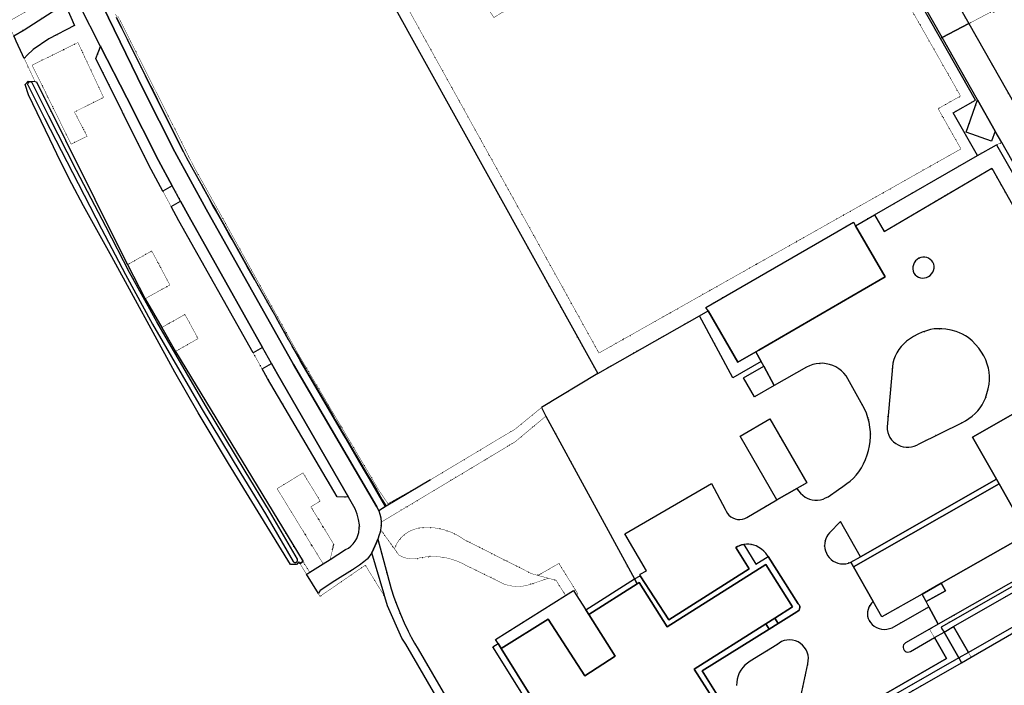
# Model space of a CAD drawing. Header units: millimetres. Extents: x 0 to 1134213, y -536989 to 313336.
# Tile 51 of 86: x 600694 to 779479, y -472107 to -351230. Entities that reach past the tile are written whole.
import ezdxf

# ---------------------------------------------------------------- set-up
doc = ezdxf.new("R2010")
doc.units = ezdxf.units.MM
doc.linetypes.add('DOT', pattern=[6.35, 0, -6.35])
for name, color, linetype in [('ondersteunendwaterdeel_oever_slootkant', 7, 'Continuous'), ('panden', 7, 'Continuous'), ('terreindeelbegroeid', 7, 'DOT'), ('terreindeelonbegroeid', 7, 'DOT'), ('waterdeel', 4, 'Continuous'), ('wegdeel_opstelplaats', 7, 'Continuous'), ('wegdeel_rijbaan', 7, 'Continuous'), ('wegdeel_voetpad', 7, 'Continuous')]:
    doc.layers.add(name, color=color, linetype=linetype)
doc.layers.add('scheiding_doorgang', color=7, linetype='Continuous', true_color=0x8a193f)
doc.layers.add('scheiding_hek', color=7, linetype='Continuous', true_color=0x8a193f)

msp = doc.modelspace()

# ---------------------------------------------------------------- linework, layer by layer
at = {"layer": 'ondersteunendwaterdeel_oever_slootkant'}
for points in [[(620298.7, -395711.6, 0), (623455.7, -401906.6, 0), (626488.7, -407143.6, 0), (628998.7, -411466.6, 0), (652146.7, -449648.6, 0), (651575.7, -449997.6, 0), (651381.7, -449680.6, 0), (650974.7, -450139.6, 0), (649874.7, -450156.6, 0), (638622.7, -431843.6, 0), (633082.7, -422636.6, 0), (628840.7, -415231.6, 0), (617421.7, -394315.6, 0), (612284.7, -385038.6, 0), (610171.6, -381028.1, 0), (608124.1, -376983.8, 0), (606142.7, -372906.6, 0), (602267.7, -364848.6, 0), (601668.7, -363021.6, 0), (602257.7, -362371.6, 0), (603485.7, -362475.6, 0), (603726.7, -362530.6, 0), (619627.7, -394394.6, 0)], [(602932.7, -362687.6, 0), (602906.6, -362658.6, 0), (602878.1, -362632, 0), (602847.3, -362607.9, 0), (602814.6, -362586.7, 0), (602780.2, -362568.3, 0), (602744.2, -362553.1, 0), (602707.1, -362541, 0), (602669.1, -362532.2, 0), (602630.5, -362526.7, 0), (602591.5, -362524.7, 0), (602552.5, -362526, 0), (602513.7, -362530.7, 0), (602475.6, -362538.8, 0), (602438.2, -362550.2, 0), (602402, -362564.8, 0), (602367.2, -362582.5, 0), (602334.1, -362603.1, 0), (602302.9, -362626.6, 0), (602273.9, -362652.7, 0), (602247.3, -362681.2, 0), (602223.2, -362711.9, 0), (602201.9, -362744.6, 0), (602183.5, -362779, 0), (602168.2, -362814.9, 0), (602156.1, -362852, 0), (602147.3, -362890.1, 0), (602141.8, -362928.7, 0), (602139.7, -362967.7, 0), (602141, -363006.7, 0), (602145.7, -363045.4, 0), (602153.7, -363083.6, 0), (605226.7, -369123.6, 0), (610257.7, -378999.6, 0), (615578.7, -389216.6, 0), (619876.7, -397524.6, 0), (624824.7, -406520.6, 0), (633653.7, -421735.6, 0), (640874.7, -433641.6, 0), (645308.7, -440957.6, 0), (650364.7, -449627.6, 0), (650389.5, -449657.1, 0), (650416.7, -449684.4, 0), (650446.2, -449709.1, 0), (650477.8, -449731.2, 0), (650511.2, -449750.5, 0), (650546.1, -449766.7, 0), (650582.3, -449779.8, 0), (650619.5, -449789.7, 0), (650657.5, -449796.4, 0), (650695.9, -449799.6, 0), (650734.4, -449799.5, 0), (650772.8, -449796.1, 0), (650810.7, -449789.2, 0), (650847.9, -449779.1, 0), (650884, -449765.8, 0), (650918.9, -449749.4, 0), (650952.1, -449730, 0), (650983.6, -449707.7, 0), (651013, -449682.8, 0), (651040.1, -449655.4, 0), (651064.6, -449625.7, 0), (651086.5, -449594, 0), (651105.6, -449560.5, 0), (651121.6, -449525.5, 0), (651134.5, -449489.2, 0), (651144.2, -449451.9, 0), (651150.6, -449413.9, 0), (651153.7, -449375.5, 0), (651153.3, -449337, 0), (651149.6, -449298.7, 0), (651142.6, -449260.8, 0), (651132.3, -449223.7, 0), (651118.7, -449187.6, 0), (646059.7, -440511.6, 0), (641621.7, -433188.6, 0), (634404.7, -421290.6, 0), (625584.7, -406090.6, 0), (620646.7, -397113.6, 0), (616354.7, -388813.6, 0), (611034.7, -378599.6, 0), (606004.7, -368727.6, 0)]]:
    msp.add_polyline3d(points, close=True, dxfattribs=at)
at = {"layer": 'panden'}
for points in [[(752483.7, -388640.6, 0), (757865.7, -397950.6, 0), (753685.7, -400368.6, 0), (734885.7, -411239.6, 0), (734391.7, -411524.6, 0), (731070.7, -413445.6, 0), (725684.7, -404129.6, 0), (725312.7, -403485.6, 0), (729127.7, -401279.6, 0), (747927.7, -390407.6, 0), (752107.7, -387990.6, 0)], [(741835.7, -436339.6, 0), (738180.7, -438448.6, 0), (731488.7, -426845.6, 0), (736915.7, -423714.6, 0), (743607.7, -435317.6, 0)], [(767990.7, -453571.6, 0), (764551.7, -455526.6, 0), (757254.7, -459674.6, 0), (755662.7, -456873.6, 0), (752088.7, -450584.6, 0), (778544.7, -435544.6, 0), (783710.7, -444634.6, 0)], [(737828.7, -459898.6, 0), (736181.7, -460943.6, 0), (723176.7, -469189.6, 0), (726463.7, -474375.6, 0), (727239.7, -475599.6, 0), (729675.7, -479441.6, 0), (720879.7, -485019.6, 0), (720509.7, -485253.6, 0), (714010.7, -475002.6, 0), (709393.7, -477929.6, 0), (708965.7, -477253.6, 0), (707529.7, -478164.6, 0), (707958.7, -478839.6, 0), (699739.7, -484051.6, 0), (688131.7, -465440.6, 0), (696628.7, -460076.6, 0), (703299.7, -470399.6, 0), (708831.7, -466832.6, 0), (704008.7, -459224.6, 0), (712800.7, -453649.6, 0), (713175.7, -453411.6, 0), (718289.7, -461479.6, 0), (736149.7, -450153.6, 0), (741037.7, -457864.6, 0)]]:
    msp.add_polyline3d(points, close=True, dxfattribs=at)
at = {"layer": 'scheiding_doorgang'}
for p, q in [((768164.7, -461835.6), (768530.7, -462446.6)), ((768530.7, -462446.6), (771213.7, -467120.6))]:
    msp.add_line(p, q, dxfattribs=at)
msp.add_polyline3d([(771213.7, -467120.6, 0), (771716.8, -467997.1, 0), (771721.7, -468005.6, 0)], dxfattribs=at)
at = {"layer": 'scheiding_hek'}
for p, q in [((767886.7, -354638.6), (745032.7, -314465.6)), ((662575.7, -337769.6), (705643.7, -415469.6)), ((620647.7, -355671.6), (624473.7, -363313.6)), ((626222.7, -366807.6), (630123.7, -374598.6)), ((774591.7, -375915.6), (778036.7, -373932.6)), ((755932.7, -386655.6), (774591.7, -375915.6)), ((634071.7, -381834.6), (635778.7, -384883.6)), ((636315.7, -385844.6), (640524.7, -393364.6)), ((752483.7, -388640.6), (755932.7, -386655.6)), ((642370.7, -396662.6), (646650.7, -404310.6)), ((647187.7, -405269.6), (649435.7, -409285.6)), ((705643.7, -415469.6), (724106.7, -405033.6)), ((724106.7, -405033.6), (725684.7, -404129.6)), ((650130.7, -410502.6), (652529.7, -414584.6)), ((653076.7, -415515.6), (657483.7, -423017.6)), ((695596.7, -422004.6), (696250.7, -423208.6)), ((696250.7, -423208.6), (712320.7, -452767.6)), ((664373.7, -434745.6), (659398.7, -426276.6)), ((675277.7, -434790.6), (667242.7, -439590.6)), ((667242.7, -439590.6), (665891.7, -440397.6)), ((712320.7, -452767.6), (712800.7, -453649.6)), ((701757.7, -455674.6), (703504.7, -458429.6)), ((703504.7, -458429.6), (704008.7, -459224.6)), ((688131.7, -465440.6), (687548.7, -464505.6)), ((745277.7, -483104.6), (771721.7, -468005.6)), ((771721.7, -468005.6), (773460.7, -467000.6))]:
    msp.add_line(p, q, dxfattribs=at)
for points in [[(774591.7, -375915.6, 0), (770189.7, -368150.6, 0), (774260.7, -365842.6, 0), (767886.7, -354638.6, 0)], [(773460.7, -467000.6, 0), (823232.7, -438246.6, 0), (820394.7, -433131.6, 0), (845203.7, -418775.6, 0), (951019.7, -357543.6, 0)], [(778036.7, -373932.6, 0), (809193.7, -428368.6, 0), (806481.7, -439596.6, 0), (767993.7, -461549.6, 0), (768164.7, -461835.6, 0)], [(705643.7, -415469.6, 0), (695421.7, -421683.6, 0), (695596.7, -422004.6, 0)], [(687548.7, -464505.6, 0), (687110.7, -463803.6, 0), (699812.7, -455784.6, 0)], [(699812.7, -455784.6, 0), (701251.7, -454875.6, 0), (701757.7, -455674.6, 0)]]:
    msp.add_polyline3d(points, dxfattribs=at)
at = {"layer": 'terreindeelbegroeid'}
for points in [[(745032.7, -314465.6, 0), (767886.7, -354638.6, 0), (774260.7, -365842.6, 0), (770189.7, -368150.6, 0), (774591.7, -375915.6, 0), (755932.7, -386655.6, 0), (752483.7, -388640.6, 0), (752107.7, -387990.6, 0), (747927.7, -390407.6, 0), (729127.7, -401279.6, 0), (725312.7, -403485.6, 0), (725684.7, -404129.6, 0), (724106.7, -405033.6, 0), (705643.7, -415469.6, 0), (662387.7, -337430.6, 0)], [(663154.7, -334689.6, 0), (705876.7, -411764.6, 0), (771603.7, -374700.6, 0), (767463.7, -367396.6, 0), (771531.7, -365090.6, 0), (743335.7, -315525.6, 0)], [(777325.7, -349686.6, 0), (773023.7, -351943.6, 0), (754595.7, -319550.6, 0)], [(611549.7, -348609.6, 0), (615391.7, -356103.6, 0), (614542.7, -358275.6, 0), (624138.7, -377660.6, 0), (626673.7, -382352.6, 0), (628195.7, -385167.6, 0), (629579.7, -387728.6, 0), (643084.7, -411744.6, 0), (644701.7, -414620.6, 0), (645681.7, -416363.6, 0), (658345.7, -437877.6, 0), (660406.7, -437968.6, 0), (661622.7, -440078.6, 0), (661947.7, -441012.6, 0), (662201.7, -441968.6, 0), (662384.7, -442940.6, 0), (662342.7, -443656.6, 0), (662262.7, -444369.6, 0), (662110.7, -444925.6, 0), (661888.7, -445457.6, 0), (661599.7, -445956.6, 0), (661247.7, -446412.6, 0), (660839.7, -446820.6, 0), (660382.7, -447171.6, 0), (659883.7, -447460.6, 0), (657061.7, -449246.6, 0), (657734.7, -446515.6, 0), (653558.7, -439693.6, 0), (655264.7, -438649.6, 0), (652132.7, -433532.6, 0), (647442.7, -436404.6, 0), (655793.7, -450048.6, 0), (653370.7, -451582.6, 0), (652146.7, -449648.6, 0), (628998.7, -411466.6, 0), (633085.7, -409142.6, 0), (630690.7, -404753.6, 0), (626488.7, -407143.6, 0), (623455.7, -401906.6, 0), (627962.7, -399403.6, 0), (624668.7, -393225.6, 0), (620298.7, -395711.6, 0), (619627.7, -394394.6, 0), (603726.7, -362530.6, 0), (603485.7, -362475.6, 0), (601533.7, -358289.6, 0), (602057.7, -357688.6, 0), (603138.7, -356645.6, 0), (605987.7, -354721.6, 0), (610623.7, -352284.6, 0), (609324.7, -349274.6, 0)], [(618526.7, -350591.6, 0), (619170.7, -351866.6, 0), (619439.7, -352401.6, 0), (620533.7, -354569.6, 0), (621003.7, -355499.6, 0), (624848.7, -363119.6, 0), (625232.7, -363879.6, 0), (626106.7, -365610.6, 0), (626611.7, -366612.6, 0), (630535.7, -374386.6, 0), (630969.7, -375245.6, 0), (632362.7, -378005.6, 0), (632498.7, -378274.6, 0), (634319.7, -381481.6, 0), (636111.7, -384699.6, 0), (636646.7, -385661.6, 0), (640829.7, -393190.6, 0), (641375.7, -394173.6, 0), (642189.7, -395638.6, 0), (642667.7, -396498.6, 0), (646924.7, -404156.6, 0), (647458.7, -405114.6, 0), (649695.7, -409136.6, 0), (650378.7, -410359.6, 0), (651387.7, -412163.6, 0), (652744.7, -414455.6, 0), (653291.7, -415378.6, 0), (657730.7, -422871.6, 0), (658241.7, -423733.6, 0), (659160.7, -425285.6, 0), (659659.7, -426126.6, 0), (664154.7, -433716.6, 0), (664663.7, -434574.6, 0), (665812.7, -436514.6, 0), (665986.7, -436808.6, 0), (666920.7, -438183.6, 0), (667559.7, -439125.6, 0), (675277.7, -434790.6, 0), (667242.7, -439590.6, 0), (666540.7, -438406.6, 0), (665521.7, -436685.6, 0), (664373.7, -434745.6, 0), (663868.7, -433885.6, 0), (659398.7, -426276.6, 0), (658906.7, -425433.6, 0), (657990.7, -423875.6, 0), (657483.7, -423017.6, 0), (653076.7, -415515.6, 0), (652529.7, -414584.6, 0), (650720, -411505.2, 0), (650712.6, -411492.6, 0), (650029.7, -410278.5, 0), (649740.2, -409764.1, 0), (649208.8, -408819.5, 0), (649011.7, -408469.4, 0), (648667.7, -407858.3, 0), (647736.3, -406203.9, 0), (647631.6, -406017.9, 0), (646595, -404176.5, 0), (646259.2, -403580, 0), (645595.2, -402400.5, 0), (645270.1, -401823, 0), (644709, -400826.2, 0), (644461.7, -400387, 0), (643671.6, -398985.4, 0), (643435.7, -398565.1, 0), (643329.1, -398375.2, 0), (643323.2, -398364.7, 0), (642370.7, -396662.6, 0), (641895.7, -395809.6, 0), (641074.7, -394341.6, 0), (640524.7, -393364.6, 0), (636315.7, -385844.6, 0), (635778.7, -384883.6, 0), (634071.7, -381834.6, 0), (633628.5, -381040.5, 0), (632474.5, -378935.2, 0), (632151.8, -378346.5, 0), (631952.4, -377982.6, 0), (630444.6, -375230.8, 0), (630123.7, -374598.6, 0), (626222.7, -366807.6, 0), (625725.7, -365807.6, 0), (624849.7, -364058.6, 0), (624473.7, -363313.6, 0), (623528.3, -361425.2, 0), (619114.8, -352348.5, 0), (618083.8, -350228.5, 0)], [(809193.7, -428368.6, 0), (778036.7, -373932.6, 0), (779001.7, -373555.6, 0), (809921.7, -428095.6, 0)], [(807266.7, -440249.6, 0), (770257.7, -461456.6, 0), (768530.7, -462446.6, 0), (768164.7, -461835.6, 0), (767993.7, -461549.6, 0), (806481.7, -439596.6, 0)], [(684793.7, -485655.6, 0), (676770.7, -471908.6, 0), (673039.7, -465532.6, 0), (672398.7, -464463.6, 0), (671790.7, -463375.6, 0), (671215.7, -462269.6, 0), (670485.7, -460757.6, 0), (669820.7, -459216.6, 0), (669212.7, -457681.6, 0), (668651.7, -456128.6, 0), (668138.7, -454559.6, 0), (665716.7, -445563.6, 0), (665991.7, -444775.6, 0), (666125.7, -444316.6, 0), (666228.7, -443835.6, 0), (668745.7, -447321.6, 0), (669569.7, -448467.6, 0), (670080.7, -448734.6, 0), (670619.7, -448938.6, 0), (671180.7, -449074.6, 0), (671752.7, -449142.6, 0), (672329.7, -449140.6, 0), (672901.7, -449069.6, 0), (673460.7, -448928.6, 0), (674414.7, -448788.6, 0), (675377.7, -448724.6, 0), (676341.7, -448736.6, 0), (677302.7, -448825.6, 0), (678252.7, -448990.6, 0), (679186.7, -449229.6, 0), (680099.7, -449542.6, 0), (680983.7, -449926.6, 0), (681835.7, -450379.6, 0), (688694.7, -453741.6, 0), (689366.7, -453940.6, 0), (690053.7, -454074.6, 0), (690751.7, -454142.6, 0), (691451.7, -454142.6, 0), (692149.7, -454074.6, 0), (692836.7, -453940.6, 0), (693508.7, -453741.6, 0), (696700.7, -452669.6, 0), (698081.7, -453041.6, 0), (699812.7, -455784.6, 0), (687110.7, -463803.6, 0), (687548.7, -464505.6, 0), (686619.7, -465093.6, 0), (698816.7, -484650.6, 0)], [(730865.7, -472130.6, 0), (730887.7, -471546.6, 0), (730978.7, -470969.6, 0), (731135.7, -470406.6, 0), (731357.7, -469865.6, 0), (731640.7, -469354.6, 0), (731982.7, -468879.6, 0), (732376.7, -468448.6, 0), (732818.7, -468065.6, 0), (733302.7, -467737.6, 0), (738172.7, -464739.6, 0), (738581.7, -464425.6, 0), (739032.7, -464176.6, 0), (739515.7, -463996.6, 0), (740019.7, -463891.6, 0), (740533.7, -463862.6, 0), (741046.7, -463910.6, 0), (741546.7, -464035.6, 0), (742022.7, -464232.6, 0), (742464.7, -464498.6, 0), (742860.7, -464827.6, 0), (743203.7, -465212.6, 0), (743485.7, -465643.6, 0), (743699.7, -466112.6, 0), (743841.7, -466620.6, 0), (743905.7, -467144.6, 0), (743889.7, -467672.6, 0), (743794.7, -468191.6, 0), (742178.7, -475810.6, 0)]]:
    msp.add_polyline3d(points, dxfattribs=at)
for points in [[(768187.7, -354480.6, 0), (767886.7, -354638.6, 0), (745032.7, -314465.6, 0), (745379.7, -314248.6, 0)], [(653355.7, -331927.6, 0), (654230.7, -331442.6, 0), (668275.7, -323773.6, 0), (669420.7, -325458.6, 0), (686817.7, -350829.6, 0), (698132.7, -343761.6, 0), (711236.7, -335576.6, 0), (725870.7, -326434.6, 0), (737422.7, -319218.6, 0), (743335.7, -315525.6, 0), (771531.7, -365090.6, 0), (767463.7, -367396.6, 0), (771603.7, -374700.6, 0), (705876.7, -411764.6, 0), (663154.7, -334689.6, 0), (656827.7, -338196.6, 0)], [(808021.7, -345654.6, 0), (796725.7, -352093.6, 0), (796636.7, -351935.6, 0), (796464.7, -351630.6, 0), (790994.7, -354723.6, 0), (790711.7, -354876.6, 0), (790862.7, -355201.6, 0), (792926.7, -358821.6, 0), (790638.7, -360168.6, 0), (790362.7, -360338.6, 0), (790511.7, -360643.6, 0), (799720.7, -376830.6, 0), (800024.7, -376657.6, 0), (800194.7, -376560.6, 0), (800972.7, -377930.6, 0), (791038.7, -383607.6, 0), (773023.7, -351943.6, 0), (777325.7, -349686.6, 0), (777498.7, -349990.6, 0), (802410.7, -335810.6, 0)], [(598453.7, -351684.6, 0), (606622.7, -347033.6, 0), (607205.7, -346922.6, 0), (607794.7, -346850.6, 0), (608387.7, -346820.6, 0), (608862.7, -346846.6, 0), (609329.7, -346934.6, 0), (609781.7, -347082.6, 0), (610209.7, -347289.6, 0), (610606.7, -347550.6, 0), (610966.7, -347860.6, 0), (611282.7, -348215.6, 0), (609324.7, -349274.6, 0), (608262.7, -348706.6, 0), (601529.7, -353046.6, 0), (599611.7, -354167.6, 0)], [(951019.7, -357543.6, 0), (845203.7, -418775.6, 0), (820394.7, -433131.6, 0), (823232.7, -438246.6, 0), (773460.7, -467000.6, 0), (772953.7, -466123.6, 0), (822063.7, -437978.6, 0), (817004.7, -429094.6, 0), (825384.7, -424322.6, 0), (880937.7, -392788.6, 0), (881123.7, -392394.6, 0), (881499.7, -392169.6, 0), (891922.7, -385941.6, 0), (915878.7, -372128.6, 0), (916372.7, -373017.6, 0), (917279.7, -372463.6, 0), (916813.7, -371588.6, 0), (940956.7, -357667.6, 0), (947763.7, -352402.6, 0)], [(610635.7, -367983.6, 0), (615921.7, -365346.6, 0), (611266.7, -355381.6, 0), (602946.7, -359496.6, 0), (610035.7, -373838.6, 0), (612928.7, -372407.6, 0)], [(610035.7, -373838.6, 0), (602946.7, -359496.6, 0), (611266.7, -355381.6, 0), (615921.7, -365346.6, 0), (610635.7, -367983.6, 0), (612928.7, -372407.6, 0)], [(774610.7, -365810.6, 0), (772528.7, -371653.6, 0), (777174.7, -373283.6, 0), (777819.7, -371470.6, 0), (779001.7, -373555.6, 0), (778036.7, -373932.6, 0), (774591.7, -375915.6, 0), (770189.7, -368150.6, 0), (774260.7, -365842.6, 0), (767886.7, -354638.6, 0), (768187.7, -354480.6, 0)], [(768530.7, -462446.6, 0), (766790.7, -463444.6, 0), (765903.7, -461908.6, 0), (767496.7, -461000.6, 0), (805337.7, -439432.6, 0), (808086.7, -428733.6, 0), (798969.7, -412599.6, 0), (798002.7, -410889.6, 0), (793884.7, -407709.6, 0), (777198.7, -378211.6, 0), (757683.7, -389699.6, 0), (755932.7, -386655.6, 0), (774591.7, -375915.6, 0), (778036.7, -373932.6, 0), (809193.7, -428368.6, 0), (806481.7, -439596.6, 0), (767993.7, -461549.6, 0), (768164.7, -461835.6, 0)], [(623455.7, -401906.6, 0), (620298.7, -395711.6, 0), (624668.7, -393225.6, 0), (627962.7, -399403.6, 0)], [(764260.7, -398097.6, 0), (763905.7, -397975.6, 0), (763579.7, -397788.6, 0), (763294.7, -397544.6, 0), (763059.7, -397251.6, 0), (762923.7, -396882.6, 0), (762861.7, -396495.6, 0), (762876.7, -396102.6, 0), (762965.7, -395720.6, 0), (763127.7, -395362.6, 0), (763354.7, -395042.6, 0), (763639.7, -394772.6, 0), (763971.7, -394562.6, 0), (764310.7, -394430.6, 0), (764668.7, -394362.6, 0), (765032.7, -394361.6, 0), (765390.7, -394427.6, 0), (765730.7, -394558.6, 0), (766040.7, -394749.6, 0), (766309.7, -394994.6, 0), (766529.7, -395284.6, 0), (766660.7, -395636.6, 0), (766723.7, -396006.6, 0), (766715.7, -396382.6, 0), (766638.7, -396749.6, 0), (766493.7, -397096.6, 0), (766285.7, -397409.6, 0), (766023.7, -397678.6, 0), (765715.7, -397893.6, 0), (765373.7, -398047.6, 0), (765007.7, -398133.6, 0), (764632.7, -398150.6, 0)], [(628998.7, -411466.6, 0), (626488.7, -407143.6, 0), (630690.7, -404753.6, 0), (633085.7, -409142.6, 0)], [(696250.7, -423208.6, 0), (695596.7, -422004.6, 0), (695421.7, -421683.6, 0), (705643.7, -415469.6, 0), (724106.7, -405033.6, 0), (730196.7, -416279.6, 0), (735344.7, -413286.6, 0), (735795.7, -414120.6, 0), (732114.7, -416249.6, 0), (734126.7, -419729.6, 0), (737708.7, -417655.6, 0), (743563.7, -414337.6, 0), (744119.7, -414063.6, 0), (744703.7, -413853.6, 0), (745306.7, -413710.6, 0), (745922.7, -413636.6, 0), (746542.7, -413632.6, 0), (747158.7, -413697.6, 0), (747763.7, -413831.6, 0), (748350.7, -414032.6, 0), (748910.7, -414298.6, 0), (749436.7, -414626.6, 0), (749923.7, -415010.6, 0), (750363.7, -415447.6, 0), (750751.7, -415930.6, 0), (751083.7, -416454.6, 0), (754092.7, -421880.6, 0), (754441.7, -422679.6, 0), (754725.7, -423503.6, 0), (754941.7, -424348.6, 0), (755089.7, -425207.6, 0), (755168.7, -426075.6, 0), (755176.7, -426947.6, 0), (755115.7, -427817.6, 0), (754993.7, -428643.6, 0), (754818.7, -429459.6, 0), (754591.7, -430262.6, 0), (754295.7, -431077.6, 0), (753937.7, -431868.6, 0), (753521.7, -432629.6, 0), (753048.7, -433356.6, 0), (752585.7, -433953.6, 0), (752069.7, -434505.6, 0), (751505.7, -435008.6, 0), (750897.7, -435458.6, 0), (750141.7, -435981.6, 0), (749399.7, -436522.6, 0), (747477.7, -437850.6, 0), (747034.7, -438089.6, 0), (746566.7, -438273.6, 0), (746079.7, -438400.6, 0), (745580.7, -438467.6, 0), (745076.7, -438473.6, 0), (744576.7, -438419.6, 0), (744132.7, -438314.6, 0), (743708.7, -438146.6, 0), (743313.7, -437918.6, 0), (742876.7, -437591.6, 0), (742481.7, -437216.6, 0), (742132.7, -436796.6, 0), (741835.7, -436339.6, 0), (743607.7, -435317.6, 0), (736915.7, -423714.6, 0), (731488.7, -426845.6, 0), (738180.7, -438448.6, 0), (732734.7, -441621.6, 0), (732337.7, -441810.6, 0), (731916.7, -441933.6, 0), (731479.7, -441985.6, 0), (731040.7, -441967.6, 0), (730610.7, -441878.6, 0), (730200.7, -441720.6, 0), (729821.7, -441498.6, 0), (729483.7, -441217.6, 0), (729194.7, -440886.6, 0), (728963.7, -440512.6, 0), (728796.7, -440106.6, 0), (726286.7, -435465.6, 0), (710585.7, -444625.6, 0), (714486.7, -451342.6, 0), (713381.7, -451920.6, 0), (713350.7, -452227.6, 0), (712320.7, -452767.6, 0)], [(760201.7, -428463.6, 0), (759771.7, -428208.6, 0), (759378.7, -427900.6, 0), (759020.7, -427533.6, 0), (758719.7, -427119.6, 0), (758481.7, -426665.6, 0), (758310.7, -426182.6, 0), (758211.7, -425680.6, 0), (758186.7, -425168.6, 0), (759235.7, -413612.6, 0), (759423.7, -412957.6, 0), (759671.7, -412322.6, 0), (759977.7, -411712.6, 0), (760338.7, -411134.6, 0), (760751.7, -410591.6, 0), (761212.7, -410089.6, 0), (761717.7, -409632.6, 0), (762263.7, -409223.6, 0), (762996.7, -408762.6, 0), (763760.7, -408354.6, 0), (764551.7, -408001.6, 0), (765365.7, -407704.6, 0), (766049.7, -407518.6, 0), (766748.7, -407397.6, 0), (767455.7, -407343.6, 0), (768164.7, -407357.6, 0), (768868.7, -407437.6, 0), (769819.7, -407627.6, 0), (770759.7, -407869.6, 0), (771338.7, -408071.6, 0), (771897.7, -408324.6, 0), (772432.7, -408626.6, 0), (772937.7, -408974.6, 0), (773626.7, -409553.6, 0), (774262.7, -410188.6, 0), (774842.7, -410876.6, 0), (775362.7, -411610.6, 0), (775758.7, -412297.6, 0), (776095.7, -413015.6, 0), (776370.7, -413759.6, 0), (776582.7, -414523.6, 0), (776710.7, -415245.6, 0), (776773.7, -415975.6, 0), (776771.7, -416707.6, 0), (776705.7, -417437.6, 0), (776551.7, -418292.6, 0), (776333.7, -419132.6, 0), (776053.7, -419954.6, 0), (775785.7, -420569.6, 0), (775464.7, -421157.6, 0), (775092.7, -421714.6, 0), (774671.7, -422236.6, 0), (774206.7, -422719.6, 0), (773645.7, -423215.6, 0), (773049.7, -423668.6, 0), (772421.7, -424076.6, 0), (771765.7, -424437.6, 0), (764009.7, -428235.6, 0), (763576.7, -428484.6, 0), (763114.7, -428673.6, 0), (762631.7, -428801.6, 0), (762136.7, -428863.6, 0), (761636.7, -428860.6, 0), (761142.7, -428791.6, 0), (760660.7, -428658.6, 0)], [(696250.7, -423208.6, 0), (690657.7, -427878.6, 0), (680112.7, -434232.6, 0), (666342.7, -442464.6, 0), (666263.7, -441700.6, 0), (666113.7, -441038.6, 0), (665891.7, -440397.6, 0), (667144.7, -439649.6, 0), (685553.7, -428622.6, 0), (690568.7, -425641.6, 0), (690678.7, -425561.6, 0), (695421.7, -421683.6, 0), (695596.7, -422004.6, 0)], [(712320.7, -452767.6, 0), (703504.7, -458429.6, 0), (701757.7, -455674.6, 0), (702043.7, -455493.6, 0), (698593.7, -449969.6, 0), (694798.7, -452157.6, 0), (693640.7, -451829.6, 0), (681374.7, -445632.6, 0), (680602.7, -445111.6, 0), (679789.7, -444655.6, 0), (678942.7, -444269.6, 0), (678065.7, -443955.6, 0), (677165.7, -443716.6, 0), (676248.7, -443551.6, 0), (675320.7, -443464.6, 0), (674389.7, -443455.6, 0), (673460.7, -443523.6, 0), (672831.7, -443632.6, 0), (672218.7, -443811.6, 0), (671630.7, -444058.6, 0), (671072.7, -444369.6, 0), (670554.7, -444741.6, 0), (670080.7, -445168.6, 0), (669657.7, -445647.6, 0), (669291.7, -446169.6, 0), (668985.7, -446730.6, 0), (668745.7, -447321.6, 0), (666228.7, -443835.6, 0), (666275.7, -443593.6, 0), (666337.7, -443050.6, 0), (666342.7, -442464.6, 0), (680112.7, -434232.6, 0), (690657.7, -427878.6, 0), (696250.7, -423208.6, 0)], [(657061.7, -449246.6, 0), (655793.7, -450048.6, 0), (647442.7, -436404.6, 0), (652132.7, -433532.6, 0), (655264.7, -438649.6, 0), (653558.7, -439693.6, 0), (657734.7, -446515.6, 0)], [(753345.7, -448749.6, 0), (751607.7, -449737.6, 0), (751161.7, -449915.6, 0), (750694.7, -450026.6, 0), (750215.7, -450067.6, 0), (749736.7, -450038.6, 0), (749266.7, -449939.6, 0), (748816.7, -449772.6, 0), (748395.7, -449541.6, 0), (748013.7, -449250.6, 0), (747677.7, -448907.6, 0), (747397.7, -448534.6, 0), (747170.7, -448127.6, 0), (747002.7, -447692.6, 0), (746895.7, -447238.6, 0), (746851.7, -446774.6, 0), (746872.7, -446308.6, 0), (746934.7, -445894.6, 0), (747055.7, -445492.6, 0), (747231.7, -445112.6, 0), (747459.7, -444760.6, 0), (747734.7, -444444.6, 0), (749711.7, -442353.6, 0)], [(694798.7, -452157.6, 0), (696700.7, -452669.6, 0), (693508.7, -453741.6, 0), (692836.7, -453940.6, 0), (692149.7, -454074.6, 0), (691451.7, -454142.6, 0), (690751.7, -454142.6, 0), (690053.7, -454074.6, 0), (689366.7, -453940.6, 0), (688694.7, -453741.6, 0), (681835.7, -450379.6, 0), (680983.7, -449926.6, 0), (680099.7, -449542.6, 0), (679186.7, -449229.6, 0), (678252.7, -448990.6, 0), (677302.7, -448825.6, 0), (676341.7, -448736.6, 0), (675377.7, -448724.6, 0), (674414.7, -448788.6, 0), (673460.7, -448928.6, 0), (672901.7, -449069.6, 0), (672329.7, -449140.6, 0), (671752.7, -449142.6, 0), (671180.7, -449074.6, 0), (670619.7, -448938.6, 0), (670080.7, -448734.6, 0), (669569.7, -448467.6, 0), (668745.7, -447321.6, 0), (668985.7, -446730.6, 0), (669291.7, -446169.6, 0), (669657.7, -445647.6, 0), (670080.7, -445168.6, 0), (670554.7, -444741.6, 0), (671072.7, -444369.6, 0), (671630.7, -444058.6, 0), (672218.7, -443811.6, 0), (672831.7, -443632.6, 0), (673460.7, -443523.6, 0), (674389.7, -443455.6, 0), (675320.7, -443464.6, 0), (676248.7, -443551.6, 0), (677165.7, -443716.6, 0), (678065.7, -443955.6, 0), (678942.7, -444269.6, 0), (679789.7, -444655.6, 0), (680602.7, -445111.6, 0), (681374.7, -445632.6, 0), (693640.7, -451829.6, 0)], [(736588.7, -448700.6, 0), (734370.7, -450107.6, 0), (732211.7, -446506.6, 0), (732657.7, -446460.6, 0), (733106.7, -446465.6, 0), (733551.7, -446523.6, 0), (733987.7, -446633.6, 0), (734407.7, -446792.6, 0), (734901.7, -447054.6, 0), (735365.7, -447369.6, 0), (735791.7, -447732.6, 0), (736176.7, -448139.6, 0)], [(664623.7, -448050.6, 0), (666695.7, -454979.6, 0), (666932.7, -455937.6, 0), (663453.7, -450289.6, 0), (655226.7, -455954.6, 0), (654921.7, -455457.6, 0), (655240.7, -454871.6, 0), (657937.7, -453114.6, 0), (661138.7, -451125.6, 0), (663189.7, -449701.6, 0), (663792.7, -449187.6, 0)], [(653370.7, -451582.6, 0), (653029.7, -451797.6, 0), (652762.7, -451933.6, 0), (652746.7, -451907.6, 0), (651575.7, -449997.6, 0), (652146.7, -449648.6, 0)], [(701757.7, -455674.6, 0), (701251.7, -454875.6, 0), (699812.7, -455784.6, 0), (698081.7, -453041.6, 0), (696700.7, -452669.6, 0), (694798.7, -452157.6, 0), (698593.7, -449969.6, 0), (702043.7, -455493.6, 0)], [(765282.7, -456884.6, 0), (765792.7, -457832.6, 0), (759097.7, -461650.6, 0), (758641.7, -461818.6, 0), (758166.7, -461916.6, 0), (757682.7, -461943.6, 0), (757198.7, -461898.6, 0), (756727.7, -461782.6, 0), (756278.7, -461598.6, 0), (755861.7, -461350.6, 0), (755485.7, -461043.6, 0), (755159.7, -460683.6, 0), (754930.7, -460340.6, 0), (754761.7, -459964.6, 0), (754655.7, -459565.6, 0), (754616.7, -459155.6, 0), (754644.7, -458743.6, 0), (754740.7, -458342.6, 0), (754900.7, -457934.6, 0), (755109.7, -457550.6, 0), (755364.7, -457194.6, 0), (755662.7, -456873.6, 0), (757254.7, -459674.6, 0), (764551.7, -455526.6, 0)], [(766790.7, -463444.6, 0), (762416.7, -465950.6, 0), (762180.7, -466041.6, 0), (761927.7, -466062.6, 0), (761679.7, -466012.6, 0), (761455.7, -465894.6, 0), (761274.7, -465717.6, 0), (761149.7, -465497.6, 0), (761091.7, -465250.6, 0), (761104.7, -464997.6, 0), (761188.7, -464758.6, 0), (761336.7, -464553.6, 0), (761536.7, -464397.6, 0), (765903.7, -461908.6, 0)], [(773460.7, -467000.6, 0), (771716.7, -467996.6, 0), (771213.7, -467120.6, 0), (772953.7, -466123.6, 0)], [(771716.7, -467996.6, 0), (745277.7, -483104.6, 0), (734998.7, -489203.6, 0), (731644.7, -491040.6, 0), (726351.7, -494092.6, 0), (725791.7, -493166.6, 0), (732767.7, -489143.6, 0), (771213.7, -467120.6, 0)]]:
    msp.add_polyline3d(points, close=True, dxfattribs=at)
at = {"layer": 'terreindeelonbegroeid'}
for points in [[(629918.7, -384187.6, 0), (628195.7, -385167.6, 0), (626673.7, -382352.6, 0), (628381.7, -381380.6, 0)], [(646419.7, -413644.6, 0), (644701.7, -414620.6, 0), (643084.7, -411744.6, 0), (644803.7, -410766.6, 0)]]:
    msp.add_polyline3d(points, close=True, dxfattribs=at)
at = {"layer": 'waterdeel'}
msp.add_polyline3d([(601208.7, -357591.6, 0), (600059.7, -355126.6, 0), (599907.7, -354802.6, 0), (599611.7, -354167.6, 0), (601529.7, -353046.6, 0), (608262.7, -348706.6, 0), (609324.7, -349274.6, 0), (610623.7, -352284.6, 0), (605987.7, -354721.6, 0), (603138.7, -356645.6, 0), (602057.7, -357688.6, 0), (601533.7, -358289.6, 0)], close=True, dxfattribs=at)
at = {"layer": 'wegdeel_opstelplaats'}
for points in [[(777819.7, -371470.6, 0), (777174.7, -373283.6, 0), (772528.7, -371653.6, 0), (774610.7, -365810.6, 0)], [(737708.7, -417655.6, 0), (734126.7, -419729.6, 0), (732114.7, -416249.6, 0), (735795.7, -414120.6, 0)]]:
    msp.add_polyline3d(points, close=True, dxfattribs=at)
at = {"layer": 'wegdeel_rijbaan'}
for points in [[(671676.7, -173682.6, 0), (677377.7, -183635.6, 0), (681337.7, -190736.6, 0), (681419.7, -190908.6, 0), (681522.7, -191068.6, 0), (695844.7, -216639.6, 0), (700086.7, -223957.6, 0), (706253.7, -234627.6, 0), (711762.7, -244084.6, 0), (747455.7, -306475.6, 0), (754595.7, -319550.6, 0), (773023.7, -351943.6, 0), (768187.7, -354480.6, 0), (745379.7, -314248.6, 0), (728812.7, -285039.6, 0), (727812.7, -283286.6, 0), (690842.7, -218484.6, 0), (689201.7, -215608.6, 0), (688590.7, -214537.6, 0), (686911.7, -211593.6, 0), (675136.7, -190954.6, 0), (659714.7, -163956.6, 0), (663328.7, -159106.6, 0)], [(764260.7, -398097.6, 0), (764632.7, -398150.6, 0), (765007.7, -398133.6, 0), (765373.7, -398047.6, 0), (765715.7, -397893.6, 0), (766023.7, -397678.6, 0), (766285.7, -397409.6, 0), (766493.7, -397096.6, 0), (766638.7, -396749.6, 0), (766715.7, -396382.6, 0), (766723.7, -396006.6, 0), (766660.7, -395636.6, 0), (766529.7, -395284.6, 0), (766309.7, -394994.6, 0), (766040.7, -394749.6, 0), (765730.7, -394558.6, 0), (765390.7, -394427.6, 0), (765032.7, -394361.6, 0), (764668.7, -394362.6, 0), (764310.7, -394430.6, 0), (763971.7, -394562.6, 0), (763639.7, -394772.6, 0), (763354.7, -395042.6, 0), (763127.7, -395362.6, 0), (762965.7, -395720.6, 0), (762876.7, -396102.6, 0), (762861.7, -396495.6, 0), (762923.7, -396882.6, 0), (763059.7, -397251.6, 0), (763294.7, -397544.6, 0), (763579.7, -397788.6, 0), (763905.7, -397975.6, 0)], [(759235.7, -413612.6, 0), (758186.7, -425168.6, 0), (758211.7, -425680.6, 0), (758310.7, -426182.6, 0), (758481.7, -426665.6, 0), (758719.7, -427119.6, 0), (759020.7, -427533.6, 0), (759378.7, -427900.6, 0), (759771.7, -428208.6, 0), (760201.7, -428463.6, 0), (760660.7, -428658.6, 0), (761142.7, -428791.6, 0), (761636.7, -428860.6, 0), (762136.7, -428863.6, 0), (762631.7, -428801.6, 0), (763114.7, -428673.6, 0), (763576.7, -428484.6, 0), (764009.7, -428235.6, 0), (771765.7, -424437.6, 0), (772421.7, -424076.6, 0), (773049.7, -423668.6, 0), (773645.7, -423215.6, 0), (774206.7, -422719.6, 0), (774671.7, -422236.6, 0), (775092.7, -421714.6, 0), (775464.7, -421157.6, 0), (775785.7, -420569.6, 0), (776053.7, -419954.6, 0), (776333.7, -419132.6, 0), (776551.7, -418292.6, 0), (776705.7, -417437.6, 0), (776771.7, -416707.6, 0), (776773.7, -415975.6, 0), (776710.7, -415245.6, 0), (776582.7, -414523.6, 0), (776370.7, -413759.6, 0), (776095.7, -413015.6, 0), (775758.7, -412297.6, 0), (775362.7, -411610.6, 0), (774842.7, -410876.6, 0), (774262.7, -410188.6, 0), (773626.7, -409553.6, 0), (772937.7, -408974.6, 0), (772432.7, -408626.6, 0), (771897.7, -408324.6, 0), (771338.7, -408071.6, 0), (770759.7, -407869.6, 0), (769819.7, -407627.6, 0), (768868.7, -407437.6, 0), (768164.7, -407357.6, 0), (767455.7, -407343.6, 0), (766748.7, -407397.6, 0), (766049.7, -407518.6, 0), (765365.7, -407704.6, 0), (764551.7, -408001.6, 0), (763760.7, -408354.6, 0), (762996.7, -408762.6, 0), (762263.7, -409223.6, 0), (761717.7, -409632.6, 0), (761212.7, -410089.6, 0), (760751.7, -410591.6, 0), (760338.7, -411134.6, 0), (759977.7, -411712.6, 0), (759671.7, -412322.6, 0), (759423.7, -412957.6, 0)], [(767496.7, -461000.6, 0), (765792.7, -457832.6, 0), (765282.7, -456884.6, 0), (768784.7, -454954.6, 0), (767990.7, -453571.6, 0), (783710.7, -444634.6, 0), (778544.7, -435544.6, 0), (778063.7, -434697.6, 0), (773697.7, -427017.6, 0), (782306.7, -422123.6, 0), (792183.7, -439559.6, 0), (803625.7, -433123.6, 0), (793697.7, -415596.6, 0), (798969.7, -412599.6, 0), (808086.7, -428733.6, 0), (805337.7, -439432.6, 0)], [(822063.7, -437978.6, 0), (772953.7, -466123.6, 0), (770257.7, -461456.6, 0), (807266.7, -440249.6, 0), (808054.7, -439757.6, 0), (808803.7, -439208.6, 0), (809510.7, -438606.6, 0), (810261.7, -437855.6, 0), (810658.7, -437371.6, 0), (811005.7, -436850.6, 0), (811299.7, -436297.6, 0), (811536.7, -435717.6, 0), (811708.7, -435104.6, 0), (811808.7, -434475.6, 0), (811819.7, -434285.6, 0), (817004.7, -429094.6, 0)]]:
    msp.add_polyline3d(points, close=True, dxfattribs=at)
for points in [[(613612.7, -344236.6, 0), (623195.7, -363942.6, 0), (628837.7, -375211.6, 0), (634557.7, -385648.6, 0), (650430.7, -413844.6, 0), (665560.7, -439716.6, 0), (665736.7, -440052.6, 0), (665891.7, -440397.6, 0), (666113.7, -441038.6, 0), (666263.7, -441700.6, 0), (666342.7, -442464.6, 0), (666337.7, -443050.6, 0), (666275.7, -443593.6, 0), (666228.7, -443835.6, 0), (666125.7, -444316.6, 0), (665991.7, -444775.6, 0), (665716.7, -445563.6, 0), (665494.7, -446160.6, 0), (664960.7, -447413.6, 0), (664621.7, -448054.6, 0), (664612.7, -448068.6, 0), (663825.7, -449141.6, 0), (663792.7, -449187.6, 0), (663189.7, -449701.6, 0), (662369.7, -450270.6, 0), (661136.7, -451126.6, 0), (661132.7, -451129.6, 0), (657937.7, -453114.6, 0), (655240.7, -454871.6, 0), (654921.7, -455457.6, 0), (652762.7, -451933.6, 0), (653029.7, -451797.6, 0), (653370.7, -451582.6, 0), (655793.7, -450048.6, 0), (657061.7, -449246.6, 0), (659883.7, -447460.6, 0), (660382.7, -447171.6, 0), (660839.7, -446820.6, 0), (661247.7, -446412.6, 0), (661599.7, -445956.6, 0), (661888.7, -445457.6, 0), (662110.7, -444925.6, 0), (662262.7, -444369.6, 0), (662342.7, -443656.6, 0), (662384.7, -442940.6, 0), (662201.7, -441968.6, 0), (661947.7, -441012.6, 0), (661622.7, -440078.6, 0), (660406.7, -437968.6, 0), (647521.7, -415607.6, 0), (646419.7, -413644.6, 0), (644803.7, -410766.6, 0), (631488.7, -387052.6, 0), (629918.7, -384187.6, 0), (628381.7, -381380.6, 0), (625870.7, -376798.6, 0), (620177.7, -365440.6, 0), (615391.7, -356103.6, 0), (611549.7, -348609.6, 0)], [(809921.7, -428095.6, 0), (779001.7, -373555.6, 0), (777819.7, -371470.6, 0), (774610.7, -365810.6, 0), (768187.7, -354480.6, 0), (773023.7, -351943.6, 0), (791038.7, -383607.6, 0)], [(727351.7, -473814.6, 0), (724609.7, -469471.6, 0), (736780.7, -461903.6, 0), (738433.7, -460869.6, 0), (741788.7, -458770.6, 0), (742017.7, -458651.6, 0), (742200.7, -458470.6, 0), (742320.7, -458242.6, 0), (742367.7, -457988.6, 0), (742335.7, -457732.6, 0), (742229.7, -457497.6, 0), (742057.7, -457305.6, 0), (736588.7, -448700.6, 0), (736176.7, -448139.6, 0), (735791.7, -447732.6, 0), (735365.7, -447369.6, 0), (734901.7, -447054.6, 0), (734407.7, -446792.6, 0), (733987.7, -446633.6, 0), (733551.7, -446523.6, 0), (733106.7, -446465.6, 0), (732657.7, -446460.6, 0), (732211.7, -446506.6, 0), (731762.7, -446608.6, 0), (731330.7, -446761.6, 0), (731014.7, -446914.6, 0), (730712.7, -447094.6, 0), (733174.7, -450981.6, 0), (718551.7, -460246.6, 0), (713350.7, -452227.6, 0), (713381.7, -451920.6, 0), (714486.7, -451342.6, 0), (710585.7, -444625.6, 0), (726286.7, -435465.6, 0), (728796.7, -440106.6, 0), (728963.7, -440512.6, 0), (729194.7, -440886.6, 0), (729483.7, -441217.6, 0), (729821.7, -441498.6, 0), (730200.7, -441720.6, 0), (730610.7, -441878.6, 0), (731040.7, -441967.6, 0), (731479.7, -441985.6, 0), (731916.7, -441933.6, 0), (732337.7, -441810.6, 0), (732734.7, -441621.6, 0), (738180.7, -438448.6, 0), (741835.7, -436339.6, 0), (742132.7, -436796.6, 0), (742481.7, -437216.6, 0), (742876.7, -437591.6, 0), (743313.7, -437918.6, 0), (743708.7, -438146.6, 0), (744132.7, -438314.6, 0), (744576.7, -438419.6, 0), (745076.7, -438473.6, 0), (745580.7, -438467.6, 0), (746079.7, -438400.6, 0), (746566.7, -438273.6, 0), (747034.7, -438089.6, 0), (747477.7, -437850.6, 0), (749399.7, -436522.6, 0), (750141.7, -435981.6, 0), (750897.7, -435458.6, 0), (751505.7, -435008.6, 0), (752069.7, -434505.6, 0), (752585.7, -433953.6, 0), (753048.7, -433356.6, 0), (753521.7, -432629.6, 0), (753937.7, -431868.6, 0), (754295.7, -431077.6, 0), (754591.7, -430262.6, 0), (754818.7, -429459.6, 0), (754993.7, -428643.6, 0), (755115.7, -427817.6, 0), (755176.7, -426947.6, 0), (755168.7, -426075.6, 0), (755089.7, -425207.6, 0), (754941.7, -424348.6, 0), (754725.7, -423503.6, 0), (754441.7, -422679.6, 0), (754092.7, -421880.6, 0), (751083.7, -416454.6, 0), (750751.7, -415930.6, 0), (750363.7, -415447.6, 0), (749923.7, -415010.6, 0), (749436.7, -414626.6, 0), (748910.7, -414298.6, 0), (748350.7, -414032.6, 0), (747763.7, -413831.6, 0), (747158.7, -413697.6, 0), (746542.7, -413632.6, 0), (745922.7, -413636.6, 0), (745306.7, -413710.6, 0), (744703.7, -413853.6, 0), (744119.7, -414063.6, 0), (743563.7, -414337.6, 0), (737708.7, -417655.6, 0), (735795.7, -414120.6, 0), (735344.7, -413286.6, 0), (734391.7, -411524.6, 0), (734885.7, -411239.6, 0), (753685.7, -400368.6, 0), (757865.7, -397950.6, 0), (752483.7, -388640.6, 0), (755932.7, -386655.6, 0), (757683.7, -389699.6, 0), (777198.7, -378211.6, 0), (793884.7, -407709.6, 0)], [(782306.7, -422123.6, 0), (773697.7, -427017.6, 0), (778063.7, -434697.6, 0), (753345.7, -448749.6, 0), (749711.7, -442353.6, 0), (747734.7, -444444.6, 0), (747459.7, -444760.6, 0), (747231.7, -445112.6, 0), (747055.7, -445492.6, 0), (746934.7, -445894.6, 0), (746872.7, -446308.6, 0), (746851.7, -446774.6, 0), (746895.7, -447238.6, 0), (747002.7, -447692.6, 0), (747170.7, -448127.6, 0), (747397.7, -448534.6, 0), (747677.7, -448907.6, 0), (748013.7, -449250.6, 0), (748395.7, -449541.6, 0), (748816.7, -449772.6, 0), (749266.7, -449939.6, 0), (749736.7, -450038.6, 0), (750215.7, -450067.6, 0), (750694.7, -450026.6, 0), (751161.7, -449915.6, 0), (751607.7, -449737.6, 0), (752088.7, -450584.6, 0), (755662.7, -456873.6, 0), (755364.7, -457194.6, 0), (755109.7, -457550.6, 0), (754900.7, -457934.6, 0), (754740.7, -458342.6, 0), (754644.7, -458743.6, 0), (754616.7, -459155.6, 0), (754655.7, -459565.6, 0), (754761.7, -459964.6, 0), (754930.7, -460340.6, 0), (755159.7, -460683.6, 0), (755485.7, -461043.6, 0), (755861.7, -461350.6, 0), (756278.7, -461598.6, 0), (756727.7, -461782.6, 0), (757198.7, -461898.6, 0), (757682.7, -461943.6, 0), (758166.7, -461916.6, 0), (758641.7, -461818.6, 0), (759097.7, -461650.6, 0), (765792.7, -457832.6, 0), (767496.7, -461000.6, 0), (765903.7, -461908.6, 0), (761536.7, -464397.6, 0), (761336.7, -464553.6, 0), (761188.7, -464758.6, 0), (761104.7, -464997.6, 0), (761091.7, -465250.6, 0), (761149.7, -465497.6, 0), (761274.7, -465717.6, 0), (761455.7, -465894.6, 0), (761679.7, -466012.6, 0), (761927.7, -466062.6, 0), (762180.7, -466041.6, 0), (762416.7, -465950.6, 0), (766790.7, -463444.6, 0), (768972.7, -467221.6, 0), (725333.7, -492408.6, 0)], [(742178.7, -475810.6, 0), (743794.7, -468191.6, 0), (743889.7, -467672.6, 0), (743905.7, -467144.6, 0), (743841.7, -466620.6, 0), (743699.7, -466112.6, 0), (743485.7, -465643.6, 0), (743203.7, -465212.6, 0), (742860.7, -464827.6, 0), (742464.7, -464498.6, 0), (742022.7, -464232.6, 0), (741546.7, -464035.6, 0), (741046.7, -463910.6, 0), (740533.7, -463862.6, 0), (740019.7, -463891.6, 0), (739515.7, -463996.6, 0), (739032.7, -464176.6, 0), (738581.7, -464425.6, 0), (738172.7, -464739.6, 0), (733302.7, -467737.6, 0), (732818.7, -468065.6, 0), (732376.7, -468448.6, 0), (731982.7, -468879.6, 0), (731640.7, -469354.6, 0), (731357.7, -469865.6, 0), (731135.7, -470406.6, 0), (730978.7, -470969.6, 0), (730887.7, -471546.6, 0), (730865.7, -472130.6, 0)]]:
    msp.add_polyline3d(points, dxfattribs=at)
at = {"layer": 'wegdeel_voetpad'}
for points in [[(618190.7, -350763.6, 0), (618830.7, -352041.6, 0), (619098.7, -352576.6, 0), (620183.7, -354742.6, 0), (620647.7, -355671.6, 0), (623514.7, -361397.6, 0), (624450.7, -363322.6, 0), (630077.7, -374561.6, 0), (630449.7, -375240.6, 0), (630559.7, -375457.6, 0), (630999.7, -376315.6, 0), (631917.7, -377975.6, 0), (633609.7, -381005.6, 0), (634110.7, -381920.6, 0), (635781.7, -384968.6, 0), (638745.7, -390233.6, 0), (639268.7, -391162.6, 0), (643326.7, -398370.6, 0), (643435.7, -398564.6, 0), (644227.7, -399971.6, 0), (646936.7, -404783.6, 0), (648667.7, -407858.6, 0), (649011.7, -408469.6, 0), (649208.7, -408819.6, 0), (650712.7, -411492.6, 0), (650719.7, -411505.6, 0), (651169.7, -412303.6, 0), (651644.7, -413147.6, 0), (667144.7, -439649.6, 0), (665891.7, -440397.6, 0), (665736.7, -440052.6, 0), (665560.7, -439716.6, 0), (650430.7, -413844.6, 0), (634557.7, -385648.6, 0), (628837.7, -375211.6, 0), (623195.7, -363942.6, 0), (613612.7, -344236.6, 0)], [(684154.7, -487555.6, 0), (670805.7, -464634.6, 0), (670106.7, -463574.6, 0), (667466.7, -457648.6, 0), (666983.7, -456020.6, 0), (666797.7, -455391.6, 0), (664621.7, -448054.6, 0), (664960.7, -447413.6, 0), (665494.7, -446160.6, 0), (665716.7, -445563.6, 0), (668138.7, -454559.6, 0), (668651.7, -456128.6, 0), (669212.7, -457681.6, 0), (669820.7, -459216.6, 0), (670485.7, -460757.6, 0), (671215.7, -462269.6, 0), (671790.7, -463375.6, 0), (672398.7, -464463.6, 0), (673039.7, -465532.6, 0), (676770.7, -471908.6, 0), (684793.7, -485655.6, 0)]]:
    msp.add_polyline3d(points, dxfattribs=at)
for points in [[(628381.7, -381380.6, 0), (626673.7, -382352.6, 0), (624138.7, -377660.6, 0), (614542.7, -358275.6, 0), (615391.7, -356103.6, 0), (620177.7, -365440.6, 0), (625870.7, -376798.6, 0)], [(630444.6, -375230.8, 0), (630077.8, -374561.5, 0), (629345.4, -373098.5, 0), (627293.9, -369001, 0), (624728.5, -363877.2, 0), (624450.8, -363322.5, 0), (623969.9, -362333.5, 0), (623528.3, -361425.2, 0), (624473.7, -363313.6, 0), (624849.7, -364058.6, 0), (625725.7, -365807.6, 0), (626222.7, -366807.6, 0), (630123.7, -374598.6, 0)], [(643323.2, -398364.7, 0), (642007.9, -396028.2, 0), (639269, -391162.9, 0), (638745.9, -390233.8, 0), (636645.5, -386502.7, 0), (635781.8, -384968.5, 0), (634897, -383354.7, 0), (634110.8, -381920.5, 0), (633628.5, -381040.5, 0), (634071.7, -381834.6, 0), (635778.7, -384883.6, 0), (636315.7, -385844.6, 0), (640524.7, -393364.6, 0), (641074.7, -394341.6, 0), (641895.7, -395809.6, 0), (642370.7, -396662.6, 0)], [(644803.7, -410766.6, 0), (643084.7, -411744.6, 0), (629579.7, -387728.6, 0), (628195.7, -385167.6, 0), (629918.7, -384187.6, 0), (631488.7, -387052.6, 0)], [(734391.7, -411524.6, 0), (735344.7, -413286.6, 0), (730196.7, -416279.6, 0), (724106.7, -405033.6, 0), (725684.7, -404129.6, 0), (731070.7, -413445.6, 0)], [(667144.6, -439649.2, 0), (664182.2, -434584.1, 0), (663118.7, -432765.7, 0), (659953.7, -427354.1, 0), (659575.1, -426706.7, 0), (655923.1, -420462.7, 0), (654878.5, -418676.6, 0), (653442.5, -416221.3, 0), (651644.8, -413147.5, 0), (651495.4, -412882.2, 0), (650720, -411505.2, 0), (652529.7, -414584.6, 0), (653076.7, -415515.6, 0), (657483.7, -423017.6, 0), (657990.7, -423875.6, 0), (658906.7, -425433.6, 0), (659398.7, -426276.6, 0), (663868.7, -433885.6, 0), (664373.7, -434745.6, 0), (665521.7, -436685.6, 0), (666540.7, -438406.6, 0), (667242.7, -439590.6, 0)], [(660406.7, -437968.6, 0), (658345.7, -437877.6, 0), (645681.7, -416363.6, 0), (644701.7, -414620.6, 0), (646419.7, -413644.6, 0), (647521.7, -415607.6, 0)], [(778544.7, -435544.6, 0), (752088.7, -450584.6, 0), (751607.7, -449737.6, 0), (753345.7, -448749.6, 0), (778063.7, -434697.6, 0)], [(736588.7, -448700.6, 0), (742057.7, -457305.6, 0), (742229.7, -457497.6, 0), (742335.7, -457732.6, 0), (742367.7, -457988.6, 0), (742320.7, -458242.6, 0), (742200.7, -458470.6, 0), (742017.7, -458651.6, 0), (741788.7, -458770.6, 0), (738433.7, -460869.6, 0), (737828.7, -459898.6, 0), (741037.7, -457864.6, 0), (736149.7, -450153.6, 0), (718289.7, -461479.6, 0), (713175.7, -453411.6, 0), (712800.7, -453649.6, 0), (712320.7, -452767.6, 0), (713350.7, -452227.6, 0), (718551.7, -460246.6, 0), (733174.7, -450981.6, 0), (730712.7, -447094.6, 0), (731014.7, -446914.6, 0), (731330.7, -446761.6, 0), (731762.7, -446608.6, 0), (732211.7, -446506.6, 0), (734370.7, -450107.6, 0)], [(712800.7, -453649.6, 0), (704008.7, -459224.6, 0), (703504.7, -458429.6, 0), (712320.7, -452767.6, 0)], [(765282.7, -456884.6, 0), (764551.7, -455526.6, 0), (767990.7, -453571.6, 0), (768784.7, -454954.6, 0)], [(701757.7, -455674.6, 0), (703504.7, -458429.6, 0), (704008.7, -459224.6, 0), (708831.7, -466832.6, 0), (703299.7, -470399.6, 0), (696628.7, -460076.6, 0), (688131.7, -465440.6, 0), (687548.7, -464505.6, 0), (687110.7, -463803.6, 0), (699812.7, -455784.6, 0), (701251.7, -454875.6, 0)], [(736780.7, -461903.6, 0), (724609.7, -469471.6, 0), (727351.7, -473814.6, 0), (726463.7, -474375.6, 0), (723176.7, -469189.6, 0), (736181.7, -460943.6, 0)], [(738433.7, -460869.6, 0), (736780.7, -461903.6, 0), (736181.7, -460943.6, 0), (737828.7, -459898.6, 0)], [(771213.7, -467120.6, 0), (732767.7, -489143.6, 0), (725791.7, -493166.6, 0), (725333.7, -492408.6, 0), (768972.7, -467221.6, 0), (766790.7, -463444.6, 0), (768530.7, -462446.6, 0)], [(772953.7, -466123.6, 0), (771213.7, -467120.6, 0), (768530.7, -462446.6, 0), (770257.7, -461456.6, 0)], [(688131.7, -465440.6, 0), (699739.7, -484051.6, 0), (707958.7, -478839.6, 0), (708084.7, -478759.6, 0), (708512.7, -479434.6, 0), (709695.7, -478685.6, 0), (709267.7, -478009.6, 0), (709393.7, -477929.6, 0), (714010.7, -475002.6, 0), (720509.7, -485253.6, 0), (720879.7, -485019.6, 0), (721446.7, -485914.6, 0), (720292.7, -486642.6, 0), (720127.7, -486388.6, 0), (719933.7, -486090.6, 0), (713674.7, -476473.6, 0), (710070.7, -478754.6, 0), (708452.7, -479862.6, 0), (699346.7, -485500.6, 0), (698816.7, -484650.6, 0), (686619.7, -465093.6, 0), (687548.7, -464505.6, 0)]]:
    msp.add_polyline3d(points, close=True, dxfattribs=at)

doc.saveas('drawing.dxf')
